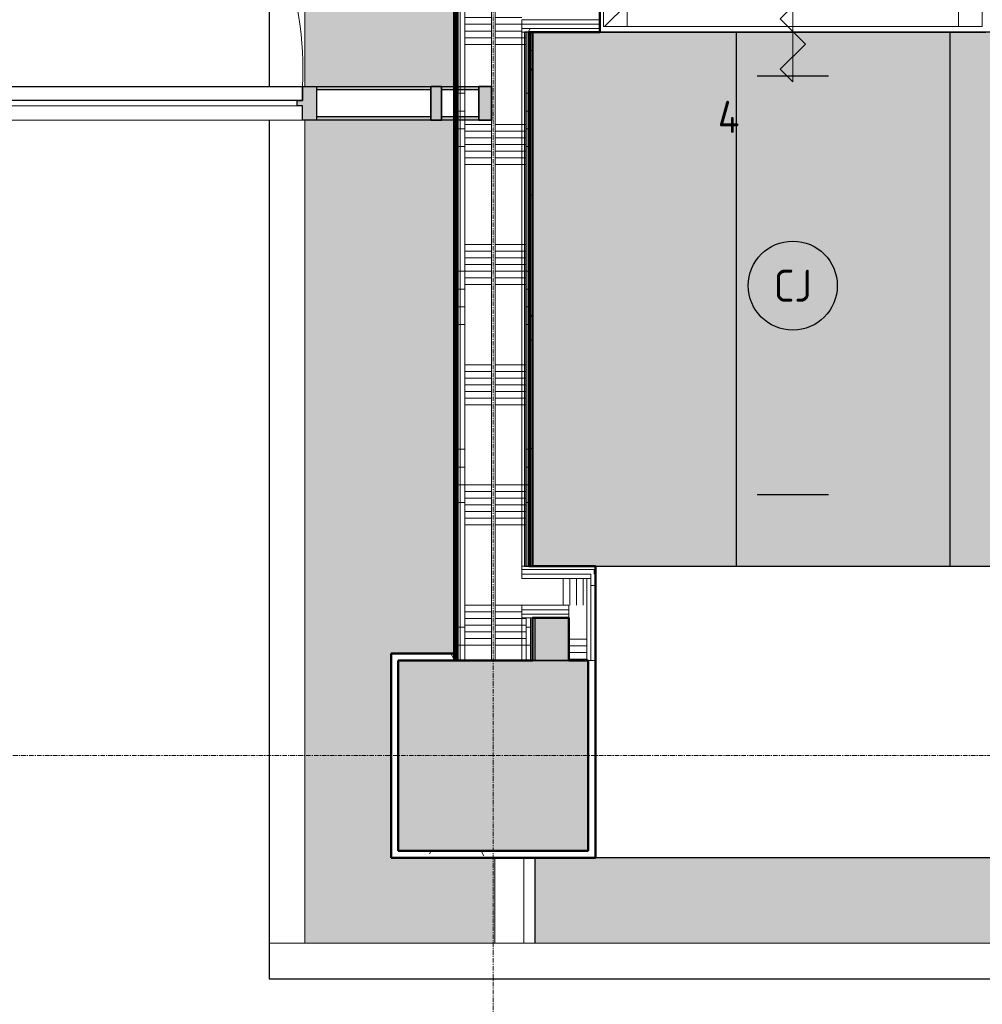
# Model space of a CAD drawing. Header units: millimetres. Extents: x 3625 to 90524, y -20577 to 42628.
# Tile 129 of 256: x 55409 to 58112, y 29630 to 32396. Entities that reach past the tile are written whole.
import ezdxf
from ezdxf.enums import TextEntityAlignment as Align
from ezdxf.xclip import XClip

# ---------------------------------------------------------------- set-up
doc = ezdxf.new("R2010")
doc.units = ezdxf.units.MM
doc.header["$XCLIPFRAME"] = 2
doc.linetypes.add('stramien', pattern=[22.225, 12.7, -3.175, 3.175, -3.175])
for name, color, linetype, lineweight in [('A-CLNG-SUSP', 5, 'Continuous', 25), ('A-DETL-GENF', 3, 'Continuous', 18), ('A-DOOR', 1, 'Continuous', 25), ('A-FLOR-OTLN', 6, 'Continuous', 18), ('A-FLOR-PATT', 8, 'Continuous', 18), ('A-GENM', 6, 'Continuous', 18), ('A-GLAZ', 6, 'Continuous', 18), ('A-GLAZ-CWMG', 3, 'Continuous', 18), ('A-WALL', 2, 'Continuous', 25), ('A-WALL-PATT', 2, 'Continuous', 50), ('I-WALL', 2, 'Continuous', 25), ('S-COLS', 6, 'Continuous', 18), ('S-GRID', 1, 'Continuous', 18)]:
    doc.layers.add(name, color=color, linetype=linetype, lineweight=lineweight)
doc.layers.add('ATN Houtenlatten plafond moduul 600x1200 mm', color=20, linetype='Continuous')
doc.layers.add('EL6311--', color=3, linetype='Continuous')
doc.styles.add('STABICAD-018', font='ISO8.SHX', dxfattribs={"height": 90})
pattern_1 = [(0, (24722.47, 0), (406.4, 101.6), [33.528, -271.272, 33.528, -271.272, -1625.6]), (0, (24722.47, 0), (406.4, 101.6), [-609.6, 33.528, -576.072, 33.528, -271.272, -711.2]), (0, (24722.47, 0), (406.4, 101.6), [-1524, 33.528, -169.672, 33.528, -474.472]), (120, (24874.87, 50.8), (-291.18818, 301.15272), [33.528, -271.272, 33.528, -271.272, -1625.6]), (120, (24874.87, 50.8), (-291.18818, 301.15272), [-609.6, 33.528, -576.072, 33.528, -271.272, -711.2]), (120, (24874.87, 50.8), (-291.18818, 301.15272), [-1524, 33.528, -169.672, 33.528, -474.472]), (240, (24925.67, 254), (-115.21182, -402.75272), [33.528, -271.272, 33.528, -271.272, -1625.6]), (240, (24925.67, 254), (-115.21182, -402.75272), [-609.6, 33.528, -576.072, 33.528, -271.272, -711.2]), (240, (24925.67, 254), (-115.21182, -402.75272), [-1524, 33.528, -169.672, 33.528, -474.472])]
pattern_2 = [(0, (56629.07, 33538.7), (0, -500), []), (0, (56629.07, 33588.7), (0, -500), []), (0, (56629.07, 33638.7), (0, -500), []), (0, (56629.07, 33688.7), (0, -500), [])]
pattern_3 = [(0, (56629.07, 33338.7), (0, -337.5), []), (0, (56629.07, 33357.45), (0, -337.5), []), (0, (56629.07, 33376.2), (0, -337.5), []), (0, (56629.07, 33394.95), (0, -337.5), []), (0, (56629.07, 33413.7), (0, -337.5), []), (0, (56629.07, 33432.45), (0, -337.5), []), (0, (56629.07, 33451.2), (0, -337.5), [])]
pattern_4 = [(270, (61522.4, 30860.7), (-500, 2e-12), []), (270, (61572.4, 30860.7), (-500, 2e-12), []), (270, (61622.4, 30860.7), (-500, 2e-12), []), (270, (61672.4, 30860.7), (-500, 2e-12), [])]

# ---------------------------------------------------------------- blocks, each defined once
blk = doc.blocks.new('3073_04 constructie_abt_export 08-11-2012_rvt-1-Plotview plafond vierde Verdieping - 1 op 100')
at = {"layer": 'A-FLOR-PATT'}
h = blk.add_hatch(color=254, dxfattribs=at)
h.paths.add_polyline_path([(42916.6, 17595.2), (43516.6, 17595.2), (43516.6, 17603.2), (43076.1, 17603.2), (43076.1, 17598.2), (42956.1, 17598.2), (42956.1, 17603.2), (42916.6, 17603.2)], flags=0)
h.paths.add_polyline_path([(42276.7, 17705.2), (42876.6, 17705.2), (42876.6, 17715.2), (41591.6, 17715.2), (41591.6, 17705.2), (41686.6, 17705.2)], flags=0)
h.paths.add_polyline_path([(42916.6, 19605.2), (43516.6, 19605.2), (43516.6, 21061.2), (42966.6, 21061.2), (42966.6, 20951.2), (43039.6, 20951.2), (43039.6, 20941.2), (42916.6, 20941.2), (42916.6, 19607.9)], flags=0)
h.paths.add_polyline_path([(33086.6, 21051.2), (33096.6, 21051.2), (33096.6, 21053.2), (33086.6, 21053.2)], flags=0)
h.paths.add_polyline_path([(41068.2, 21261.2), (41144, 21261.2), (41144, 21481.2), (41783.6, 21481.2), (41783.6, 21261.2), (43516.6, 21261.2), (43516.6, 22280.8), (43366.6, 22280.8), (43366.6, 23280.8), (43516.6, 23280.8), (43516.6, 23581.2), (42816.6, 23581.2), (42816.6, 23081.2), (42516.6, 23081.2), (42516.6, 23581.2), (42016.6, 23581.2), (42016.6, 23081.2), (41116.6, 23081.2), (41116.6, 23581.2), (40960.8, 23581.2), (40960.8, 21261.2)], flags=0)
h.paths.add_polyline_path([(40820.8, 21261.2), (40820.8, 23581.2), (37816.6, 23581.2), (37816.6, 23261.2), (39816.6, 23261.2), (39816.6, 21261.2)], flags=0)
h.paths.add_polyline_path([(42488.9, 24301.2), (43516.6, 24301.2), (43516.4, 24551.2), (42739.6, 24551.2), (42739.6, 25105.2), (43516.6, 25105.2), (43516.6, 25355.2), (42488.9, 25355.2), (42488.9, 24318.3)], flags=0)
h.paths.add_polyline_path([(32134.8, 24301.2), (32544.6, 24301.2), (32544.6, 25355.2), (32134.8, 25355.2), (32134.8, 25105.2), (32293.6, 25105.2), (32293.6, 24551.2), (32134.8, 24551.2), (32134.8, 24318.3)], flags=0)
h.paths.add_polyline_path([(37493.8, 24301.2), (38044.1, 24301.2), (38044.1, 25355.2), (36988.9, 25355.2), (36988.9, 24301.2), (37166.3, 24301.2)], flags=0)
h.paths.add_polyline_path([(37244.3, 24551.2), (37244.3, 25105.2), (37798.3, 25105.2), (37798.3, 24551.2), (37249.6, 24551.2)], flags=0)
h.paths.add_polyline_path([(37788.3, 24561.2), (37788.3, 25095.2), (37783.6, 25095.2), (37783.6, 24561.2)], flags=0)
h.paths.add_polyline_path([(43516.6, 26233.1), (43516.6, 26251.2), (42505.2, 26251.2), (42505.2, 28871.2), (43516.6, 28871.2), (43516.6, 28901.9), (42488.9, 28901.9), (42488.9, 26233.1), (43485.2, 26233.1)], flags=0)
h.paths.add_polyline_path([(43005.2, 26751.2), (43516.6, 26751.2), (43516.6, 26761.2), (43015.2, 26761.2), (43015.2, 28361.2), (43516.6, 28361.2), (43516.6, 28371.2), (43005.2, 28371.2), (43005.2, 26761.2)], flags=0)
h.paths.add_polyline_path([(43261.1, 29801.2), (43516.6, 29801.2), (43516.4, 30051.2), (42739.6, 30051.2), (42739.6, 30605.2), (43516.6, 30605.2), (43516.6, 30855.2), (42488.8, 30855.2), (42488.8, 29801.2), (43107.8, 29801.2)], flags=0)
h.paths.add_polyline_path([(37442.7, 29801.2), (41710.7, 29801.2), (41710.7, 31078.2), (41293.3, 31078.2), (41293.3, 30041.2), (32134.8, 30041.2), (32134.8, 29801.2), (37249.6, 29801.2)], flags=0)
h.paths.add_polyline_path([(41068.2, 30261.2), (41073.3, 30261.2), (41073.3, 30715.7), (40995.1, 30715.7), (40995.1, 30261.2)], flags=0)
h.paths.add_polyline_path([(39340.3, 30261.2), (39550.3, 30261.2), (39550.3, 30715.7), (39340.3, 30715.7), (39340.3, 30482)], flags=0)
h.paths.add_polyline_path([(33903.6, 30261.2), (33903.6, 30715.7), (33602.6, 30715.7), (33602.6, 30261.2), (33817.3, 30261.2)], flags=0)
h.paths.add_polyline_path([(32134.8, 30595.2), (32229.1, 30595.2), (32229.1, 30715.7), (32134.8, 30714.6), (32134.8, 30687.4)], flags=0)
h.paths.add_polyline_path([(41068.2, 30860.7), (41073.3, 30860.7), (41073.3, 31078.2), (41051.3, 31078.2), (41051.3, 30860.7)], flags=0)
at = {"layer": 'S-COLS', "lineweight": 5}
blk.add_hatch(color=256, dxfattribs=at).paths.add_polyline_path([(31749.6, 30061.2), (32283.6, 30061.2), (32283.6, 30595.2), (31749.6, 30595.2), (31749.6, 30071.1)], flags=0)
at = {"layer": 'S-COLS', "color": 90, "lineweight": 35}
for p, q in [((31749.6, 30061.2), (31749.6, 30595.2)), ((31749.6, 30595.2), (32283.6, 30595.2)), ((32283.6, 30595.2), (32283.6, 30061.2)), ((32283.6, 30061.2), (31749.6, 30061.2))]:
    blk.add_line(p, q, dxfattribs=at)
blk = doc.blocks.new('10844_ABT model nieuw_export 08-11-2012_rvt-1-Plotview plafond vierde Verdieping - 1 op 100')
at = {"layer": 'A-FLOR-PATT'}
h = blk.add_hatch(color=254, dxfattribs=at)
h.paths.add_polyline_path([(31606.6, 19233.2), (31916.6, 19233.2), (31916.6, 19493.5), (28423.3, 19493.5), (28423.3, 19528.2), (28413.3, 19528.2), (28413.3, 19493.2), (28509.9, 19493.2), (28509.9, 19233.2), (30023.3, 19233.2), (30023.3, 19493.2), (30343.3, 19493.2), (30343.3, 19233.2), (31400.3, 19233.2)], flags=0)
h.paths.add_polyline_path([(27774.8, 19233.2), (28189.9, 19233.2), (28189.9, 19493.2), (28273.3, 19493.2), (28273.3, 19528.2), (28263.3, 19528.2), (28263.3, 21111.6), (27822.3, 21111.6), (27822.3, 19718.2), (19287.8, 19718.2), (19287.8, 19493.2), (19343.3, 19493.2), (19343.3, 19233.2), (20856.6, 19233.2), (20856.6, 19493.2), (21176.6, 19493.2), (21176.6, 19233.2), (22689.9, 19233.2), (22689.9, 19493.2), (23009.9, 19493.2), (23009.9, 19233.2), (24523.3, 19233.2), (24523.3, 19493.2), (24843.3, 19493.2), (24843.3, 19233.2), (26356.6, 19233.2), (26356.6, 19493.2), (26676.6, 19493.2), (26676.6, 19233.2), (27170.5, 19233.2)], flags=0)
h.paths.add_polyline_path([(30165.3, 19243.2), (30178, 19248.5), (30183.3, 19261.2), (30183.3, 19395.2), (30178, 19407.9), (30165.3, 19413.2), (30088.3, 19413.2), (30088.3, 19243.2)], flags=0)
h.paths.add_polyline_path([(30210.3, 19243.2), (30278.3, 19243.2), (30278.3, 19413.2), (30210.3, 19413.2), (30197.5, 19407.9), (30192.3, 19395.2), (30192.3, 19261.2), (30197.5, 19248.5)], flags=0)
h.paths.add_polyline_path([(28379, 19243.2), (28444.9, 19243.2), (28444.9, 19413.2), (28376.3, 19413.2), (28363.5, 19407.9), (28358.3, 19395.2), (28358.3, 19261.2), (28363.5, 19248.5), (28376.3, 19243.2)], flags=0)
h.paths.add_polyline_path([(28254.9, 19243.2), (28331.3, 19243.2), (28344, 19248.5), (28349.3, 19261.2), (28349.3, 19395.2), (28344, 19407.9), (28331.3, 19413.2), (28254.9, 19413.2), (28254.9, 19248.5)], flags=0)
h.paths.add_polyline_path([(26498.3, 19243.2), (26511, 19248.5), (26516.3, 19261.2), (26516.3, 19395.2), (26511, 19407.9), (26498.3, 19413.2), (26421.6, 19413.2), (26421.6, 19243.2)], flags=0)
h.paths.add_polyline_path([(26611.6, 19243.2), (26611.6, 19413.2), (26543.3, 19413.2), (26530.5, 19407.9), (26525.3, 19395.2), (26525.3, 19261.2), (26530.5, 19248.5), (26543.3, 19243.2), (26566.3, 19243.2)], flags=0)
h.paths.add_polyline_path([(24778.3, 19243.2), (24778.3, 19413.2), (24710.3, 19413.2), (24697.5, 19407.9), (24692.3, 19395.2), (24692.3, 19261.2), (24697.5, 19248.5), (24710.3, 19243.2), (24753.6, 19243.2)], flags=0)
h.paths.add_polyline_path([(24665.3, 19243.2), (24678, 19248.5), (24683.3, 19261.2), (24683.3, 19395.2), (24678, 19407.9), (24665.3, 19413.2), (24588.3, 19413.2), (24588.3, 19243.2)], flags=0)
h.paths.add_polyline_path([(22754.9, 19243.2), (22831.3, 19243.2), (22844, 19248.5), (22849.3, 19261.2), (22849.3, 19395.2), (22844, 19407.9), (22831.3, 19413.2), (22754.9, 19413.2), (22754.9, 19248.5)], flags=0)
h.paths.add_polyline_path([(22940.8, 19243.2), (22944.9, 19243.2), (22944.9, 19413.2), (22876.3, 19413.2), (22863.5, 19407.9), (22858.3, 19395.2), (22858.3, 19261.2), (22863.5, 19248.5), (22876.3, 19243.2)], flags=0)
h.paths.add_polyline_path([(21111.6, 19243.2), (21111.6, 19413.2), (21043.3, 19413.2), (21030.5, 19407.9), (21025.3, 19395.2), (21025.3, 19261.2), (21030.5, 19248.5), (21043.3, 19243.2)], flags=0)
h.paths.add_polyline_path([(20998.3, 19243.2), (21011, 19248.5), (21016.3, 19261.2), (21016.3, 19395.2), (21011, 19407.9), (20998.3, 19413.2), (20921.6, 19413.2), (20921.6, 19243.2)], flags=0)
h.paths.add_polyline_path([(28983.3, 21206.2), (30263.6, 21206.2), (30263.6, 21211.2), (28470.7, 21211.6), (28470.7, 23567.2), (30263.6, 23567.2), (30263.6, 23641.2), (28413.3, 23641.2), (28413.3, 21206.2), (28479.5, 21206.2)], flags=0)
h.paths.add_polyline_path([(31916.6, 21206.2), (31916.6, 23641.2), (31756.6, 23641.2), (31756.6, 21206.2)], flags=0)
h.paths.add_polyline_path([(31606.6, 23567.2), (31616.6, 23567.2), (31616.6, 23641.2), (31606.6, 23641.2)], flags=0)
h.paths.add_polyline_path([(28578.9, 23781.2), (30484.5, 23781.2), (30484.5, 23791.2), (28273.3, 23791.2), (28273.3, 23781.2), (28413.3, 23781.2)], flags=0)
h.paths.add_polyline_path([(31548.5, 23781.2), (31916.6, 23781.2), (31916.6, 23791.2), (31548.5, 23791.2), (31548.5, 23786.2)], flags=0)
h.paths.add_polyline_path([(26566.3, 24301.2), (27044.5, 24301.2), (27044.5, 25355.2), (26564.1, 25355.2), (26564.1, 25115.2), (26469.1, 25115.2), (26469.1, 25355.2), (25988.8, 25355.2), (25988.8, 24875.4), (26229.8, 24875.4), (26229.8, 24780.4), (25988.8, 24780.4), (25988.8, 24301.2)], flags=0)
h.paths.add_polyline_path([(21544.5, 24301.2), (21544.5, 25355.2), (20490.4, 25355.2), (20490.4, 24301.2), (21505.7, 24301.2)], flags=0)
h.paths.add_polyline_path([(31809.8, 24301.2), (32021.4, 24301.2), (32021.4, 24551.2), (31739.6, 24551.3), (31739.6, 25105.2), (32021.4, 25105.2), (32021.4, 25355.2), (31488.9, 25355.2), (31488.9, 24301.2)], flags=0)
h.paths.add_polyline_path([(26249.6, 24551.2), (26239.6, 24551.2), (26239.6, 25105.2), (26793.6, 25104.2), (26793.6, 24551.2), (26319.6, 24551.2)], flags=0)
h.paths.add_polyline_path([(21199.4, 24551.2), (20739.6, 24551.2), (20739.6, 25105.2), (21293.6, 25105.2), (21293.6, 24551.2), (21213.6, 24551.2)], flags=0)
h.paths.add_polyline_path([(26542, 24631.2), (26713.6, 24631.2), (26713.6, 25025.2), (26319.6, 25025.2), (26319.6, 24631.2), (26499.5, 24631.2)], flags=0)
h.paths.add_polyline_path([(21042, 24631.2), (21213.6, 24631.2), (21213.6, 25025.2), (20819.6, 25025.2), (20819.6, 24631.2), (20999.5, 24631.2)], flags=0)
h.paths.add_polyline_path([(26611.6, 24733.2), (26420.8, 24733.2), (26420.8, 24743.2), (26499.5, 24743.2), (26512.2, 24748.5), (26517.5, 24761.2), (26517.5, 24895.2), (26512.2, 24907.9), (26499.5, 24913.2), (26420.8, 24913.2), (26421.6, 24923.2), (26620.8, 24923.2), (26620.8, 24913.2), (26542, 24913.2), (26529.3, 24907.9), (26524, 24895.2), (26524, 24761.2), (26529.3, 24748.5), (26542, 24743.2), (26620.8, 24743.2), (26620.8, 24733.2)], flags=0)
h.paths.add_polyline_path([(21111.6, 24733.2), (20920.8, 24733.2), (20920.8, 24743.2), (20999.5, 24743.2), (21012.2, 24748.5), (21017.5, 24761.2), (21017.5, 24895.2), (21012.2, 24907.9), (20999.5, 24913.2), (20920.8, 24913.2), (20921.6, 24923.2), (21120.8, 24923.2), (21120.8, 24913.2), (21042, 24913.2), (21029.3, 24907.9), (21024, 24895.2), (21024, 24761.2), (21029.3, 24748.5), (21042, 24743.2), (21120.8, 24743.2), (21120.8, 24733.2)], flags=0)
h.paths.add_polyline_path([(31749.6, 29801.2), (32021.4, 29801.2), (32021.4, 30041.2), (31729.6, 30041.2), (31729.6, 30615.2), (31906.6, 30615.2), (31906.6, 32113.4), (31487.4, 32113.4), (31487.4, 29801.2), (31729.6, 29801.2)], flags=0)
h.paths.add_polyline_path([(20652.6, 29801.2), (22749.6, 29801.2), (22749.6, 30051.2), (22741.6, 30051.2), (22741.6, 30039.2), (21288.6, 30039.2), (21288.6, 30051.2), (20744.6, 30051.2), (20744.6, 30039.2), (19291.6, 30039.2), (19291.6, 30051.2), (19287.8, 30051.2), (19287.8, 29801.2), (20523.8, 29801.2)], flags=0)
h.paths.add_polyline_path([(23378, 29801.2), (23377.9, 35438.2), (28302.4, 35438.2), (28302.4, 35663.2), (28189.9, 35663.2), (28189.9, 35913.7), (26676.6, 35913.7), (26676.6, 35663.2), (26356.6, 35663.2), (26356.6, 35913.7), (24843.3, 35913.7), (24843.3, 35663.2), (24523.3, 35663.2), (24523.3, 35913.7), (22956.6, 35913.7), (22956.6, 30051.2), (22949.6, 30051.2), (22949.6, 29801.2), (22956.6, 29801.2)], flags=0)
h.paths.add_polyline_path([(25988.8, 29801.2), (27044.5, 29801.2), (27044.5, 30855.2), (25988.8, 30855.2), (25988.8, 30061.2)], flags=0)
h.paths.add_polyline_path([(26249.6, 30061.2), (26249.6, 30595.2), (26783.6, 30595.2), (26783.6, 30061.2), (26319.6, 30061.2)], flags=0)
h.paths.add_polyline_path([(19291.6, 30061.2), (19291.6, 30398.2), (19335.6, 30398.2), (19335.6, 31758.2), (19393.6, 31758.2), (19393.6, 31778.2), (19287.8, 31778.2), (19287.8, 30061.2)], flags=0)
h.paths.add_polyline_path([(22741.6, 30061.2), (22749.6, 30061.2), (22749.6, 35913.7), (22746.6, 35913.7), (22746.6, 31778.2), (22637.5, 31778.2), (22636.6, 31753.2), (22627.5, 31753.2), (22627.5, 35913.7), (22616.6, 35913.7), (22616.6, 30398.2), (22637.6, 30398.2), (22637.6, 31758.2), (22697.6, 31758.2), (22697.6, 30398.2), (22741.6, 30398.2), (22741.6, 30266.2)], flags=0)
h.paths.add_polyline_path([(21042, 30131.2), (21213.6, 30131.2), (21213.6, 30525.2), (20819.6, 30525.2), (20819.6, 30131.2), (20999.5, 30131.2)], flags=0)
h.paths.add_polyline_path([(26566.3, 30131.2), (26713.6, 30131.2), (26712.8, 30525.2), (26319.6, 30525.2), (26319.6, 30131.2), (26542, 30131.2)], flags=0)
h.paths.add_polyline_path([(26499.5, 30233.2), (26420.8, 30233.2), (26420.8, 30243.2), (26499.5, 30243.2), (26512.2, 30248.5), (26517.5, 30261.2), (26517.5, 30395.2), (26512.2, 30407.9), (26499.5, 30413.2), (26420.8, 30413.2), (26421.6, 30423.2), (26620.8, 30423.2), (26620.8, 30413.2), (26542, 30413.2), (26529.3, 30407.9), (26524, 30395.2), (26524, 30261.2), (26529.3, 30248.5), (26542, 30243.2), (26620.8, 30243.2), (26620.8, 30233.2), (26542, 30233.2)], flags=0)
h.paths.add_polyline_path([(21120.8, 30233.2), (20920.8, 30233.2), (20920.8, 30243.2), (20999.5, 30243.2), (21012.2, 30248.5), (21017.5, 30261.2), (21017.5, 30395.2), (21012.2, 30407.9), (20999.5, 30413.2), (20920.8, 30413.2), (20921.6, 30423.2), (21120.8, 30423.2), (21120.8, 30413.2), (21042, 30413.2), (21029.3, 30407.9), (21024, 30395.2), (21024, 30261.2), (21029.3, 30248.5), (21042, 30243.2), (21120.8, 30243.2)], flags=0)
h.paths.add_polyline_path([(20739.6, 30398.2), (20739.6, 30605.2), (21293.6, 30605.2), (21293.6, 30398.2), (21303.6, 30398.2), (21303.6, 30615.2), (20729.6, 30615.2), (20729.6, 30398.2)], flags=0)
h.paths.add_polyline_path([(19413.6, 30398.2), (19413.6, 35913.7), (19403.6, 35913.7), (19403.6, 31753.2), (19395.6, 31753.2), (19395.6, 30398.2)], flags=0)
h.paths.add_polyline_path([(19291.6, 31613.2), (19291.6, 31733.2), (19331.6, 31733.2), (19331.6, 31613.2)], flags=0)
h.paths.add_polyline_path([(22741.6, 31613.2), (22701.6, 31613.2), (22701.6, 31733.2), (22741.6, 31733.2)], flags=0)
h.paths.add_polyline_path([(31841.6, 32208.4), (31906.6, 32208.4), (31906.6, 35913.7), (30343.3, 35913.7), (30343.3, 35663.2), (30230.8, 35663.2), (30230.8, 35438.2), (31487.4, 35438.2), (31487.4, 32208.4), (31835.4, 32208.4)], flags=0)
h.paths.add_polyline_path([(30135.8, 35438.2), (30135.8, 35663.2), (30023.3, 35663.2), (30023.3, 35913.7), (28509.9, 35913.7), (28509.9, 35663.2), (28397.4, 35663.2), (28397.4, 35438.2), (28983.3, 35438.2)], flags=0)
h.paths.add_polyline_path([(30169.8, 35728.2), (30278.3, 35728.2), (30277.8, 35904.2), (30205.8, 35904.2), (30195.2, 35899.8), (30190.8, 35889.2), (30191.8, 35764.8), (30195.2, 35756.6), (30205.8, 35752.2), (30277.8, 35752.2), (30277.8, 35742.7), (30097.8, 35742.7), (30097.8, 35752.2), (30169.8, 35752.2), (30180.4, 35756.6), (30184.8, 35767.2), (30184.8, 35889.2), (30180.4, 35899.8), (30169.8, 35904.2), (30097.8, 35904.2), (30097.8, 35913.7), (30088.3, 35913.7), (30088.3, 35728.2), (30145.8, 35728.2)], flags=0)
h.paths.add_polyline_path([(28254.9, 35728.2), (28444.9, 35728.2), (28443.8, 35904.2), (28371.8, 35904.2), (28361.2, 35899.8), (28356.8, 35889.2), (28356.8, 35767.2), (28361.2, 35756.6), (28371.8, 35752.2), (28443.8, 35752.2), (28443.8, 35742.7), (28263.8, 35742.7), (28263.8, 35752.2), (28335.8, 35752.2), (28346.4, 35756.6), (28350.8, 35767.2), (28350.8, 35889.2), (28346.4, 35899.8), (28335.8, 35904.2), (28263.8, 35904.2), (28263.8, 35913.7), (28254.9, 35913.7), (28254.9, 35742.7)], flags=0)
h.paths.add_polyline_path([(26421.6, 35728.2), (26611.6, 35728.2), (26610.8, 35904.2), (26538.8, 35904.2), (26528.2, 35899.8), (26523.8, 35889.2), (26523.8, 35767.2), (26528.2, 35756.6), (26538.8, 35752.2), (26610.8, 35752.2), (26610.8, 35742.7), (26430.8, 35742.7), (26430.8, 35752.2), (26502.8, 35752.2), (26513.4, 35756.6), (26517.8, 35767.2), (26517.8, 35889.2), (26513.4, 35899.8), (26502.8, 35904.2), (26430.8, 35904.2), (26430.8, 35913.7), (26421.6, 35913.7), (26421.6, 35742.7)], flags=0)
h.paths.add_polyline_path([(24705.8, 35728.2), (24778.3, 35728.2), (24777.8, 35904.2), (24705.8, 35904.2), (24695.2, 35899.8), (24690.8, 35889.2), (24690.8, 35767.2), (24695.2, 35756.6), (24705.8, 35752.2), (24777.8, 35752.2), (24777.8, 35742.7), (24597.8, 35742.7), (24597.8, 35752.2), (24669.8, 35752.2), (24680.4, 35756.6), (24684.8, 35767.2), (24684.8, 35889.2), (24680.4, 35899.8), (24669.8, 35904.2), (24597.8, 35904.2), (24597.8, 35913.7), (24588.3, 35913.7), (24588.3, 35728.2), (24669.8, 35728.2)], flags=0)
at = {"layer": 'A-FLOR-OTLN', "color": 130, "lineweight": 5}
blk.add_line((32021.4, 30041.2), (32021.4, 29801.2), dxfattribs=at)
at = {"layer": 'A-WALL', "color": 170, "lineweight": 13}
blk.add_line((32102.8, 29801.2), (32102.8, 30041.2), dxfattribs=at)
blk = doc.blocks.new('22_KA_systeempanel_deur - staal-7815274-Plotview plafond vierde Verdieping - 1 op 100')
at = {"layer": 'A-GLAZ'}
h = blk.add_hatch(color=256, dxfattribs=at)
h.paths.add_polyline_path([(-515, -47.5), (-475, -47.5), (-475, -7.5), (-460, -7.5), (-460, 7.5), (-475, 7.5), (-475, 47.5), (-515, 47.5)], flags=0)
h.paths.add_polyline_path([(475, -47.5), (515, -47.5), (515, 47.5), (475, 47.5), (475, 7.5), (460, 7.5), (460, -7.5), (475, -7.5)], flags=0)
for p, q in [((-475, 47.5), (-475, 1045.4)), ((-460, -7.5), (460, -7.5)), ((-475, -47.5), (475, -47.5))]:
    blk.add_line(p, q, dxfattribs=at)
at = {"layer": 'A-GLAZ', "lineweight": 25}
for p, q in [((-515, -47.5), (-515, 47.5)), ((-515, 47.5), (-475, 47.5)), ((-475, 47.5), (-475, 7.5)), ((-475, 47.5), (475, 47.5)), ((-475, 7.5), (-475, 47.5)), ((475, 7.5), (475, 47.5)), ((475, 47.5), (515, 47.5)), ((475, 47.5), (475, 7.5)), ((515, 47.5), (515, -47.5)), ((-475, 7.5), (-460, 7.5)), ((475, 7.5), (-475, 7.5)), ((-460, 7.5), (-460, -7.5)), ((460, -7.5), (460, 7.5)), ((460, 7.5), (475, 7.5)), ((-460, -7.5), (-475, -7.5)), ((-475, -7.5), (-475, -47.5)), ((475, -7.5), (460, -7.5)), ((475, -47.5), (475, -7.5)), ((-475, -47.5), (-515, -47.5)), ((515, -47.5), (475, -47.5))]:
    blk.add_line(p, q, dxfattribs=at)
at = {"layer": 'A-GLAZ'}
blk.add_arc((-473.8, 95.5), 950, 357.106, 90.0746, dxfattribs=at)
blk = doc.blocks.new('22_KA_systeempanel_interline_dubbelglas_horizontaal - paneel_boven-6707030-Plotview plafond vierde Verdieping - 1 op 100')
at = {"layer": 'A-GLAZ'}
for points in [[(160.4, 37.5), (160.4, 47.5), (-160.4, 47.5), (-160.4, 37.5)], [(160.4, -47.5), (160.4, -37.5), (-160.4, -37.5), (-160.4, -47.5)]]:
    blk.add_hatch(color=256, dxfattribs=at).paths.add_polyline_path(points, flags=0)
at = {"layer": 'A-GLAZ', "lineweight": 25}
for p, q in [((-160.4, 47.5), (160.4, 47.5)), ((-160.4, 37.5), (-160.4, 47.5)), ((160.4, 37.5), (-160.4, 37.5)), ((160.4, 47.5), (160.4, 37.5)), ((-160.4, -47.5), (-160.4, -37.5)), ((-160.4, -37.5), (160.4, -37.5)), ((160.4, -47.5), (-160.4, -47.5)), ((160.4, -37.5), (160.4, -47.5))]:
    blk.add_line(p, q, dxfattribs=at)
blk = doc.blocks.new('Rectangular Mullion - 22_interline_95x35-6707031-Plotview plafond vierde Verdieping - 1 op 100')
at = {"layer": 'A-GLAZ-CWMG'}
blk.add_hatch(color=256, dxfattribs=at).paths.add_polyline_path([(0, 47.5), (0, -47.5), (-35, -47.5), (-35, 47.5), (-7.1, 47.5)], flags=0)
at = {"layer": 'A-GLAZ-CWMG', "lineweight": 35}
for p, q in [((0, 47.5), (-35, 47.5)), ((-35, 47.5), (-35, -47.5)), ((0, -47.5), (0, 47.5)), ((-35, -47.5), (0, -47.5))]:
    blk.add_line(p, q, dxfattribs=at)
blk = doc.blocks.new('22_KA_systeempanel_interline_dubbelglas_horizontaal - paneel_boven-12005585-Plotview plafond vierde Verdieping - 1 op 100')
at = {"layer": 'A-GLAZ'}
for points in [[(52.5, 37.5), (52.5, 47.5), (-52.5, 47.5), (-52.5, 37.5)], [(52.5, -47.5), (52.5, -37.5), (-52.5, -37.5), (-52.5, -47.5)]]:
    blk.add_hatch(color=256, dxfattribs=at).paths.add_polyline_path(points, flags=0)
at = {"layer": 'A-GLAZ', "lineweight": 25}
for p, q in [((-52.5, 47.5), (52.5, 47.5)), ((-52.5, 37.5), (-52.5, 47.5)), ((52.5, 37.5), (-52.5, 37.5)), ((52.5, 47.5), (52.5, 37.5)), ((-52.5, -47.5), (-52.5, -37.5)), ((-52.5, -37.5), (52.5, -37.5)), ((52.5, -47.5), (-52.5, -47.5)), ((52.5, -37.5), (52.5, -47.5))]:
    blk.add_line(p, q, dxfattribs=at)
blk = doc.blocks.new('Rectangular Mullion - 22_interline_95x30-6696387-Plotview plafond vierde Verdieping - 1 op 100')
at = {"layer": 'A-GLAZ-CWMG'}
blk.add_hatch(color=256, dxfattribs=at).paths.add_polyline_path([(15, -47.5), (-15, -47.5), (-15, 47.5), (15, 47.5)], flags=0)
at = {"layer": 'A-GLAZ-CWMG', "lineweight": 35}
for p, q in [((15, 47.5), (-15, 47.5)), ((-15, 47.5), (-15, -47.5)), ((15, -47.5), (15, 47.5)), ((-15, -47.5), (15, -47.5))]:
    blk.add_line(p, q, dxfattribs=at)
blk = doc.blocks.new('32_KA_hout_67-114-enkele_deur - H930_z-6007496-Plotview plafond vierde Verdieping - 1 op 100')
at = {"layer": 'A-GENM'}
h = blk.add_hatch(dxfattribs=at)
h.set_pattern_fill('FP_272', color=256, style=0, pattern_type=2)
h.set_pattern_definition([(225, (57580.3, 32433.2), (91.92388, -91.92388), [])])
h.paths.add_polyline_path([(-532.1, 57), (-532.1, -57), (-490.1, -57), (-490.1, -12), (-465.1, -12), (-465.1, 57)], flags=0)
h.paths.add_polyline_path([(464.9, 57), (464.9, -12), (489.9, -12), (489.9, -57), (531.9, -57), (531.9, 57)], flags=0)
at = {"layer": 'A-DETL-GENF'}
for p, q in [((0, 212.1), (0, -212.1)), ((35.4, 176.8), (0, 212.1)), ((-35.4, 106.1), (35.4, 176.8)), ((35.4, 35.4), (-35.4, 106.1)), ((-35.4, -35.4), (35.4, 35.4)), ((35.4, -106.1), (-35.4, -35.4)), ((-35.4, -176.8), (35.4, -106.1)), ((0, -212.1), (-35.4, -176.8))]:
    blk.add_line(p, q, dxfattribs=at)
at = {"layer": 'A-DOOR', "lineweight": 18}
for p, q in [((-532.1, 57), (-532.1, -57)), ((-465.1, 57), (-532.1, 57)), ((-465.1, -12), (-465.1, 57)), ((-465.1, 57), (464.9, 57)), ((464.9, 57), (464.9, -12)), ((531.9, 57), (464.9, 57)), ((531.9, -57), (531.9, 57)), ((-490.1, -57), (-490.1, -12)), ((-490.1, -12), (-465.1, -12)), ((464.9, -12), (489.9, -12)), ((489.9, -12), (489.9, -57)), ((-532.1, -57), (-490.1, -57)), ((489.9, -57), (-490.1, -57)), ((489.9, -57), (531.9, -57))]:
    blk.add_line(p, q, dxfattribs=at)
at = {"layer": 'A-GENM'}
blk.add_line((489.9, -52), (489.9, -1032), dxfattribs=at)
blk.add_arc((489.9, -52), 980, 180, 270, dxfattribs=at)
blk = doc.blocks.new('*U212')
at = {"color": 0, "linetype": 'ByBlock'}
for p, q in [((-11.76, 2), (-11.76, -2)), ((11.76, 2), (11.76, -2))]:
    blk.add_line(p, q, dxfattribs=at)
at = {"color": 0, "linetype": 'Continuous'}
blk.add_circle((0, 0), 2.5, dxfattribs=at)
at = {"color": 0, "linetype": 'ByBlock'}
for points in [[(-2.5, 0.75), (-11.76, 0.75), (-2.5, -0.75), (-11.76, -0.75)], [(2.5, 0.75), (11.76, 0.75), (2.5, -0.75), (11.76, -0.75)]]:
    blk.add_solid(points, dxfattribs=at)
at = {"color": 0, "linetype": 'Continuous', "style": 'STABICAD-018'}
for tag, p in [('PANEL', (0, 8)), ('CIRCUIT', (0, 5)), ('SUBCIRCUIT', (4.5, 5)), ('LIGHTFIXTURECODE', (0, 0)), ('SWITCHCODE', (4.5, -3))]:
    blk.add_attdef(tag, text='', height=1.8, dxfattribs=at).set_placement(p, align=Align.MIDDLE)

msp = doc.modelspace()

# ---------------------------------------------------------------- hatches: boundary and pattern name
at = {"layer": 'A-WALL-PATT', "lineweight": 18}
h = msp.add_hatch(dxfattribs=at)
h.set_pattern_fill('FP_10', color=256, style=0, pattern_type=2)
h.set_pattern_definition(pattern_1)
h.paths.add_polyline_path([(56629.1, 30615.2), (56639.1, 30615.2), (56639.1, 36088.2), (56629.1, 36088.2), (56629.1, 30892.9)], flags=0)
h = msp.add_hatch(dxfattribs=at)
h.set_pattern_fill('FP_10', color=256, style=0, pattern_type=2)
h.set_pattern_definition(pattern_1)
h.paths.add_polyline_path([(56629.1, 30595.2), (56634.1, 30595.2), (56634.1, 36082.2), (56629.1, 36082.2), (56629.1, 30892.9)], flags=0)
h = msp.add_hatch(dxfattribs=at)
h.set_pattern_fill('FP_108', color=256, angle=90, style=0, pattern_type=2)
h.set_pattern_definition(pattern_2)
h.paths.add_polyline_path([(56634.1, 30595.2), (56646.6, 30595.2), (56646.6, 36082.2), (56634.1, 36082.2), (56634.1, 30892.9)], flags=0)
h = msp.add_hatch(dxfattribs=at)
h.set_pattern_fill('FP_108', color=256, angle=90, style=0, pattern_type=2)
h.set_pattern_definition(pattern_2)
h.paths.add_polyline_path([(56646.6, 30595.2), (56659.1, 30595.2), (56659.1, 36082.2), (56646.6, 36082.2), (56646.6, 30892.9)], flags=0)
h = msp.add_hatch(dxfattribs=at)
h.set_pattern_fill('FP_109', color=256, angle=90, style=0, pattern_type=2)
h.set_pattern_definition(pattern_3)
h.paths.add_polyline_path([(56734.1, 30595.2), (56734.1, 36082.2), (56659.1, 36082.2), (56659.1, 30595.2), (56727, 30595.2)], flags=0)
h = msp.add_hatch(dxfattribs=at)
h.set_pattern_fill('FP_109', color=256, angle=90, style=0, pattern_type=2)
h.set_pattern_definition(pattern_3)
h.paths.add_polyline_path([(56744.1, 30595.2), (56819.1, 30595.2), (56819.1, 36082.2), (56744.1, 36082.2), (56744.1, 30687.4)], flags=0)
h = msp.add_hatch(dxfattribs=at)
h.set_pattern_fill('FP_109', color=256, angle=90, style=0, pattern_type=2)
h.set_pattern_definition(pattern_3)
h.paths.add_polyline_path([(56831.6, 30595.2), (56831.6, 30715.7), (56819.1, 30715.7), (56819.1, 30595.2)], flags=0)
h.paths.add_polyline_path([(56831.6, 30860.7), (56831.6, 32360.7), (56819.1, 32360.7), (56819.1, 30860.7)], flags=0)
h.paths.add_polyline_path([(56819.1, 32505.7), (56831.6, 32505.7), (56831.6, 36082.2), (56819.1, 36082.2), (56819.1, 32536.6)], flags=0)
h = msp.add_hatch(dxfattribs=at)
h.set_pattern_fill('FP_108', color=256, angle=90, style=0, pattern_type=2)
h.set_pattern_definition(pattern_2)
h.paths.add_polyline_path([(56844.1, 30595.2), (56844.1, 30715.7), (56831.6, 30715.7), (56831.6, 30595.2)], flags=0)
h.paths.add_polyline_path([(56844.1, 30860.7), (56844.1, 32360.7), (56831.6, 32360.7), (56831.6, 30860.7)], flags=0)
h.paths.add_polyline_path([(56831.6, 32505.7), (56844.1, 32505.7), (56844.1, 35973.2), (56839.1, 35973.2), (56839.1, 36078.2), (56844.1, 36078.2), (56844.1, 36082.2), (56831.6, 36082.2), (56831.6, 32536.6)], flags=0)
h = msp.add_hatch(dxfattribs=at)
h.set_pattern_fill('FP_10', color=256, style=0, pattern_type=2)
h.set_pattern_definition(pattern_1)
h.paths.add_polyline_path([(56849.1, 30595.2), (56849.1, 30715.7), (56844.1, 30715.7), (56844.1, 30595.2)], flags=0)
h.paths.add_polyline_path([(56849.1, 30860.7), (56849.1, 32360.7), (56844.1, 32360.7), (56844.1, 30860.7)], flags=0)
h.paths.add_polyline_path([(56844.1, 32505.7), (56849.1, 32505.7), (56849.1, 35973.2), (56844.1, 35973.2), (56844.1, 32536.6)], flags=0)
h.paths.add_polyline_path([(56844.1, 36078.2), (56849.1, 36078.2), (56849.1, 36082.2), (56844.1, 36082.2)], flags=0)
h = msp.add_hatch(dxfattribs=at)
h.set_pattern_fill('FP_10', color=256, style=0, pattern_type=2)
h.set_pattern_definition(pattern_1)
h.paths.add_polyline_path([(56819.1, 32360.7), (57038.3, 32360.7), (57038.3, 32370.7), (56819.1, 32370.7)], flags=0)
h = msp.add_hatch(dxfattribs=at)
h.set_pattern_fill('FP_10', color=256, style=0, pattern_type=2)
h.set_pattern_definition(pattern_1)
h.paths.add_polyline_path([(56839.1, 30860.7), (56849.1, 30860.7), (56849.1, 32360.7), (56839.1, 32360.7), (56839.1, 30892.9)], flags=0)
h = msp.add_hatch(dxfattribs=at)
h.set_pattern_fill('FP_10', color=256, style=0, pattern_type=2)
h.set_pattern_definition(pattern_1)
h.paths.add_polyline_path([(65618.1, 30850.7), (65795.7, 30850.7), (65795.7, 30860.7), (65618.1, 30860.7)], flags=0)
h.paths.add_polyline_path([(64407.8, 30850.7), (64417.8, 30850.7), (64417.8, 30860.7), (63917.8, 30860.7), (63917.8, 30850.7), (64280.1, 30850.7)], flags=0)
h.paths.add_polyline_path([(58250.1, 30850.7), (58701.1, 30850.7), (58701.1, 30860.7), (58250.1, 30860.7)], flags=0)
h.paths.add_polyline_path([(56819.1, 30850.7), (57026.1, 30850.7), (57026.1, 30860.7), (56819.1, 30860.7)], flags=0)
h = msp.add_hatch(dxfattribs=at)
h.set_pattern_fill('FP_250', color=256, angle=-90, style=0, pattern_type=2)
h.set_pattern_definition(pattern_4)
h.paths.add_polyline_path([(65800.7, 30838.2), (65800.7, 30850.7), (65618.1, 30850.7), (65618.1, 30838.2), (65795.7, 30838.2)], flags=0)
h.paths.add_polyline_path([(64395.3, 30838.2), (64407.8, 30838.2), (64407.8, 30850.7), (63927.8, 30850.7), (63927.8, 30838.2), (64280.1, 30838.2)], flags=0)
h.paths.add_polyline_path([(58539.7, 30838.2), (58701.1, 30838.2), (58701.1, 30850.7), (58250.1, 30850.7), (58250.1, 30838.2)], flags=0)
h.paths.add_polyline_path([(56849.1, 30838.2), (57026.1, 30838.2), (57026.1, 30850.7), (56819.1, 30850.7), (56819.1, 30838.2)], flags=0)
h = msp.add_hatch(dxfattribs=at)
h.set_pattern_fill('FP_250', color=256, angle=-90, style=0, pattern_type=2)
h.set_pattern_definition(pattern_4)
h.paths.add_polyline_path([(65795.7, 30825.7), (65813.2, 30825.7), (65813.2, 30838.2), (65618.1, 30838.2), (65618.1, 30825.7), (65790.7, 30825.7)], flags=0)
h.paths.add_polyline_path([(64382.8, 30825.7), (64395.3, 30825.7), (64395.3, 30838.2), (63940.3, 30838.2), (63940.3, 30825.7), (64280.1, 30825.7)], flags=0)
h.paths.add_polyline_path([(58539.7, 30825.7), (58701.1, 30825.7), (58701.1, 30838.2), (58250.1, 30838.2), (58250.1, 30825.7)], flags=0)
h.paths.add_polyline_path([(57013.6, 30825.7), (57013.6, 30838.2), (56819.1, 30838.2), (56819.1, 30825.7), (57001.6, 30825.7)], flags=0)
h = msp.add_hatch(dxfattribs=at)
h.set_pattern_fill('FP_251', color=256, angle=-90, style=0, pattern_type=2)
h.set_pattern_definition([(270, (61322.4, 30860.7), (-337.5, 1e-12), []), (270, (61341.15, 30860.7), (-337.5, 1e-12), []), (270, (61359.9, 30860.7), (-337.5, 1e-12), []), (270, (61378.65, 30860.7), (-337.5, 1e-12), []), (270, (61397.4, 30860.7), (-337.5, 1e-12), []), (270, (61416.15, 30860.7), (-337.5, 1e-12), []), (270, (61434.9, 30860.7), (-337.5, 1e-12), [])])
h.paths.add_polyline_path([(65790.7, 30750.7), (65825.7, 30750.7), (65825.7, 30825.7), (65618.1, 30825.7), (65618.1, 30750.7), (65717.6, 30750.7)], flags=0)
h.paths.add_polyline_path([(63952.8, 30750.7), (64382.8, 30750.7), (64382.8, 30825.7), (63952.8, 30825.7)], flags=0)
h.paths.add_polyline_path([(58539.7, 30750.7), (58701.1, 30750.7), (58701.1, 30825.7), (58250.1, 30825.7), (58250.1, 30750.7), (58325.1, 30750.7)], flags=0)
h.paths.add_polyline_path([(56819.1, 30750.7), (57001.6, 30750.7), (57001.6, 30825.7), (56819.1, 30825.7)], flags=0)
h = msp.add_hatch(dxfattribs=at)
h.set_pattern_fill('FP_258', color=256, angle=90, style=0, pattern_type=2)
h.set_pattern_definition([(180, (57026.07, 30455.45), (6e-14, 500), []), (180, (57026.07, 30405.45), (6e-14, 500), []), (180, (57026.07, 30355.45), (6e-14, 500), []), (180, (57026.07, 30305.45), (6e-14, 500), [])])
h.paths.add_polyline_path([(57013.6, 30595.2), (57026.1, 30595.2), (57026.1, 30838.2), (57013.6, 30838.2), (57013.6, 30687.4)], flags=0)
h = msp.add_hatch(dxfattribs=at)
h.set_pattern_fill('FP_250', color=256, angle=-90, style=0, pattern_type=2)
h.set_pattern_definition(pattern_4)
h.paths.add_polyline_path([(65800.7, 30738.2), (65813.2, 30738.2), (65813.2, 30750.7), (65717.6, 30750.7), (65717.6, 30738.2), (65795.7, 30738.2)], flags=0)
h.paths.add_polyline_path([(65618.1, 30738.2), (65642.6, 30738.2), (65642.6, 30750.7), (65618.1, 30750.7)], flags=0)
h.paths.add_polyline_path([(64295.3, 30738.2), (64307.8, 30738.2), (64307.8, 30750.7), (64027.8, 30750.7), (64027.8, 30738.2), (64280.1, 30738.2)], flags=0)
h.paths.add_polyline_path([(58539.7, 30738.2), (58626.1, 30738.2), (58626.1, 30750.7), (58325.1, 30750.7), (58325.1, 30738.2)], flags=0)
h.paths.add_polyline_path([(56849.1, 30738.2), (56951.6, 30738.2), (56951.6, 30750.7), (56819.1, 30750.7), (56819.1, 30738.2)], flags=0)
h = msp.add_hatch(dxfattribs=at)
h.set_pattern_fill('FP_250', color=256, angle=-90, style=0, pattern_type=2)
h.set_pattern_definition(pattern_4)
h.paths.add_polyline_path([(65800.7, 30725.7), (65800.7, 30738.2), (65717.6, 30738.2), (65717.6, 30725.7), (65795.7, 30725.7)], flags=0)
h.paths.add_polyline_path([(65618.1, 30725.7), (65642.6, 30725.7), (65642.6, 30738.2), (65618.1, 30738.2)], flags=0)
h.paths.add_polyline_path([(64040.3, 30725.7), (64295.3, 30725.7), (64295.3, 30738.2), (64040.3, 30738.2)], flags=0)
h.paths.add_polyline_path([(58325.1, 30725.7), (58626.1, 30725.7), (58626.1, 30738.2), (58325.1, 30738.2)], flags=0)
h.paths.add_polyline_path([(56951.6, 30725.7), (56951.6, 30738.2), (56819.1, 30738.2), (56819.1, 30725.7), (56849.1, 30725.7)], flags=0)
h = msp.add_hatch(dxfattribs=at)
h.set_pattern_fill('FP_257', color=256, angle=90, style=0, pattern_type=2)
h.set_pattern_definition([(180, (57026.07, 30655.45), (4e-14, 337.5), []), (180, (57026.07, 30636.7), (4e-14, 337.5), []), (180, (57026.07, 30617.95), (4e-14, 337.5), []), (180, (57026.07, 30599.2), (4e-14, 337.5), []), (180, (57026.07, 30580.45), (4e-14, 337.5), []), (180, (57026.07, 30561.7), (4e-14, 337.5), []), (180, (57026.07, 30542.95), (4e-14, 337.5), [])])
h.paths.add_polyline_path([(57001.6, 30595.2), (57001.6, 30750.7), (56951.6, 30750.7), (56951.6, 30595.2)], flags=0)
h = msp.add_hatch(dxfattribs=at)
h.set_pattern_fill('FP_10', color=256, style=0, pattern_type=2)
h.set_pattern_definition(pattern_1)
h.paths.add_polyline_path([(65630.6, 30715.7), (65642.6, 30715.7), (65642.6, 30725.7), (65618.1, 30725.7), (65618.1, 30715.7)], flags=0)
h.paths.add_polyline_path([(65795.7, 30715.7), (65795.7, 30725.7), (65717.6, 30725.7), (65717.6, 30715.7), (65790.7, 30715.7)], flags=0)
h.paths.add_polyline_path([(64282.8, 30715.7), (64282.8, 30725.7), (64052.8, 30725.7), (64052.8, 30715.7), (64280.1, 30715.7)], flags=0)
h.paths.add_polyline_path([(58325.1, 30715.7), (58626.1, 30715.7), (58626.1, 30725.7), (58325.1, 30725.7)], flags=0)
h.paths.add_polyline_path([(56831.6, 30715.7), (56951.6, 30715.7), (56951.6, 30725.7), (56819.1, 30725.7), (56819.1, 30715.7)], flags=0)
h = msp.add_hatch(dxfattribs=at)
h.set_pattern_fill('FP_10', color=256, style=0, pattern_type=2)
h.set_pattern_definition(pattern_1)
h.paths.add_polyline_path([(56639.1, 30595.2), (56639.1, 30615.2), (56452.1, 30615.2), (56452.1, 30595.2), (56472.1, 30595.2)], flags=0)
h = msp.add_hatch(dxfattribs=at)
h.set_pattern_fill('FP_10', color=256, style=0, pattern_type=2)
h.set_pattern_definition(pattern_1)
h.paths.add_polyline_path([(56452.1, 30041.2), (56472.1, 30041.2), (56472.1, 30595.2), (56452.1, 30595.2), (56452.1, 30071.1)], flags=0)
h = msp.add_hatch(dxfattribs=at)
h.set_pattern_fill('FP_10', color=256, style=0, pattern_type=2)
h.set_pattern_definition(pattern_1)
h.paths.add_polyline_path([(57026.1, 30041.2), (57026.1, 30061.2), (56472.1, 30061.2), (56472.1, 30041.2)], flags=0)
at = {"layer": 'ATN Houtenlatten plafond moduul 600x1200 mm'}
h = msp.add_hatch(dxfattribs=at)
h.set_pattern_fill('ANSI36', color=253, scale=20, angle=45)
h.set_pattern_definition([(90, (-2720.04, -4e-11), (-63.5, 111.125), [158.75, -31.75, 0, -31.75])])
h.paths.add_polyline_path([(65773.8, 30860.7), (65773.8, 32360.7), (56827.1, 32360.7), (56827.1, 30860.7)])

# ---------------------------------------------------------------- linework, layer by layer
at = {"layer": 'A-CLNG-SUSP'}
for p, q in [((56109.9, 35338.2), (56109.9, 32208.4)), ((56109.9, 32113.4), (56109.9, 29701.2)), ((57026.1, 30860.7), (58225.6, 30860.7)), ((58225.6, 30041.2), (57026.1, 30041.2)), ((56109.9, 29701.2), (66534.3, 29701.2))]:
    msp.add_line(p, q, dxfattribs=at)
at = {"layer": 'A-GENM'}
for p, q in [((56109.9, 32208.4), (56109.9, 35338.2)), ((56209.9, 35338.2), (56209.9, 32208.4)), ((56109.9, 29801.2), (56109.9, 32113.4)), ((56209.9, 32113.4), (56209.9, 29801.2)), ((56109.9, 29701.2), (56109.9, 29801.2)), ((56109.9, 29801.2), (66533.2, 29801.2)), ((56209.9, 29801.2), (56109.9, 29801.2)), ((66534.3, 29701.2), (56109.9, 29701.2))]:
    msp.add_line(p, q, dxfattribs=at)
at = {"layer": 'ATN Houtenlatten plafond moduul 600x1200 mm'}
for p, q in [((57421.1, 32360.7), (57421.1, 30860.7)), ((58021.1, 32360.7), (58021.1, 30860.7))]:
    msp.add_line(p, q, dxfattribs=at)
msp.add_lwpolyline([(65773.8, 30860.7), (65773.8, 32360.7), (56827.1, 32360.7), (56827.1, 30860.7), (65773.8, 30860.7)], dxfattribs=at)
at = {"layer": 'I-WALL', "lineweight": 50}
for p, q in [((56629.1, 30595.2), (56629.1, 36088.2)), ((56639.1, 36088.2), (56639.1, 30595.2)), ((57038.3, 32505.7), (57038.3, 32360.7)), ((56839.1, 30860.7), (56839.1, 32360.7)), ((57038.3, 32360.7), (56839.1, 32360.7)), ((56849.1, 32360.7), (56849.1, 30860.7)), ((56839.1, 30860.7), (57026.1, 30860.7)), ((57026.1, 30860.7), (57026.1, 30041.2)), ((56849.1, 30715.7), (56849.1, 30595.2)), ((56951.6, 30715.7), (56849.1, 30715.7)), ((56951.6, 30595.2), (56951.6, 30715.7)), ((56452.1, 30041.2), (56452.1, 30615.2)), ((56452.1, 30615.2), (56629.1, 30615.2)), ((56472.1, 30595.2), (56472.1, 30061.2)), ((56639.1, 30595.2), (56472.1, 30595.2)), ((56849.1, 30595.2), (56629.1, 30595.2)), ((57006.1, 30595.2), (56951.6, 30595.2)), ((57006.1, 30061.2), (57006.1, 30595.2)), ((57026.1, 30041.2), (56452.1, 30041.2)), ((56472.1, 30061.2), (57006.1, 30061.2))]:
    msp.add_line(p, q, dxfattribs=at)
at = {"layer": 'I-WALL', "lineweight": 18}
for p, q in [((56634.1, 30595.2), (56634.1, 36082.2)), ((56646.6, 30595.2), (56646.6, 36082.2)), ((56659.1, 30595.2), (56659.1, 36082.2)), ((56734.1, 30595.2), (56734.1, 36082.2)), ((56744.1, 30595.2), (56744.1, 36082.2)), ((56819.1, 32395.7), (56819.1, 32360.7)), ((57038.3, 32395.7), (56819.1, 32395.7)), ((57038.3, 32383.2), (56819.1, 32383.2)), ((57038.3, 32370.7), (56819.1, 32370.7)), ((56819.1, 32360.7), (56819.1, 30825.7)), ((56839.1, 32360.7), (56819.1, 32360.7)), ((56831.6, 30860.7), (56831.6, 32360.7)), ((56844.1, 30860.7), (56844.1, 32360.7)), ((56839.1, 30860.7), (56819.1, 30860.7)), ((56819.1, 30850.7), (57026.1, 30850.7)), ((56819.1, 30838.2), (57013.6, 30838.2)), ((57013.6, 30825.7), (56819.1, 30825.7)), ((57001.6, 30825.7), (57001.6, 30595.2)), ((57013.6, 30595.2), (57013.6, 30838.2)), ((56819.1, 30750.7), (56951.6, 30750.7)), ((56819.1, 30750.7), (56819.1, 30595.2)), ((56819.1, 30738.2), (56951.6, 30738.2)), ((56951.6, 30715.7), (56951.6, 30750.7)), ((56819.1, 30725.7), (56951.6, 30725.7)), ((56849.1, 30715.7), (56819.1, 30715.7)), ((56831.6, 30595.2), (56831.6, 30715.7)), ((56844.1, 30595.2), (56844.1, 30715.7)), ((57026.1, 30595.2), (57006.1, 30595.2))]:
    msp.add_line(p, q, dxfattribs=at)
at = {"layer": 'I-WALL'}
for p, q in [((57038.3, 32360.7), (58122.3, 32360.7)), ((56857.2, 30595.2), (56857.2, 30715.7)), ((56857.2, 29801.2), (56857.2, 30041.2))]:
    msp.add_line(p, q, dxfattribs=at)
at = {"layer": 'S-GRID', "linetype": 'stramien'}
for p, q in [((56739.1, 41627.6), (56739.1, -3246.7)), ((23498.5, 30328.2), (89501.6, 30328.2))]:
    msp.add_line(p, q, dxfattribs=at)

# ---------------------------------------------------------------- block references
at = {"color": 250, "lineweight": 5}
for name in ['3073_04 constructie_abt_export 08-11-2012_rvt-1-Plotview plafond vierde Verdieping - 1 op 100', '10844_ABT model nieuw_export 08-11-2012_rvt-1-Plotview plafond vierde Verdieping - 1 op 100']:
    msp.add_blockref(name, (24722.5, 0), dxfattribs=at)
at = {"layer": 'A-DOOR', "rotation": 180}
msp.add_blockref('32_KA_hout_67-114-enkele_deur - H930_z-6007496-Plotview plafond vierde Verdieping - 1 op 100', (57580.3, 32433.2), dxfattribs=at)
at = {"layer": 'A-GLAZ'}
for name, p in [('22_KA_systeempanel_deur - staal-7815274-Plotview plafond vierde Verdieping - 1 op 100', (55728.2, 32160.9)), ('22_KA_systeempanel_interline_dubbelglas_horizontaal - paneel_boven-6707030-Plotview plafond vierde Verdieping - 1 op 100', (56403.7, 32160.9)), ('22_KA_systeempanel_interline_dubbelglas_horizontaal - paneel_boven-12005585-Plotview plafond vierde Verdieping - 1 op 100', (56646.6, 32160.9))]:
    msp.add_blockref(name, p, dxfattribs=at)
at = {"layer": 'A-GLAZ-CWMG', "extrusion": (0, 0, -1), "rotation": 180}
for name, p in [('Rectangular Mullion - 22_interline_95x30-6696387-Plotview plafond vierde Verdieping - 1 op 100', (-56579.1, 32160.9)), ('Rectangular Mullion - 22_interline_95x35-6707031-Plotview plafond vierde Verdieping - 1 op 100', (-56734.1, 32160.9))]:
    msp.add_blockref(name, p, dxfattribs=at)
at = {"layer": 'EL6311--', "linetype": 'Continuous'}
ref = msp.add_blockref('*U212', (57580.3, 31648.6), dxfattribs=dict(at, xscale=50, yscale=50, rotation=270))
XClip(ref).set_block_clipping_path([(-97.2115157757, -428.2149271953), (366.3688922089, 360.9490535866)])
ref.add_attrib('CIRCUIT', '4', dxfattribs={"layer": '0', "color": 2, "linetype": 'ByBlock', "height": 90, "style": 'STABICAD-018'}).set_placement((57400.3, 32122.8), align=Align.MIDDLE)
ref.add_attrib('LIGHTFIXTURECODE', 'CJ', dxfattribs={"layer": '0', "color": 2, "linetype": 'ByBlock', "height": 90, "style": 'STABICAD-018'}).set_placement((57580.3, 31648.6), align=Align.MIDDLE)

doc.saveas('drawing.dxf')
